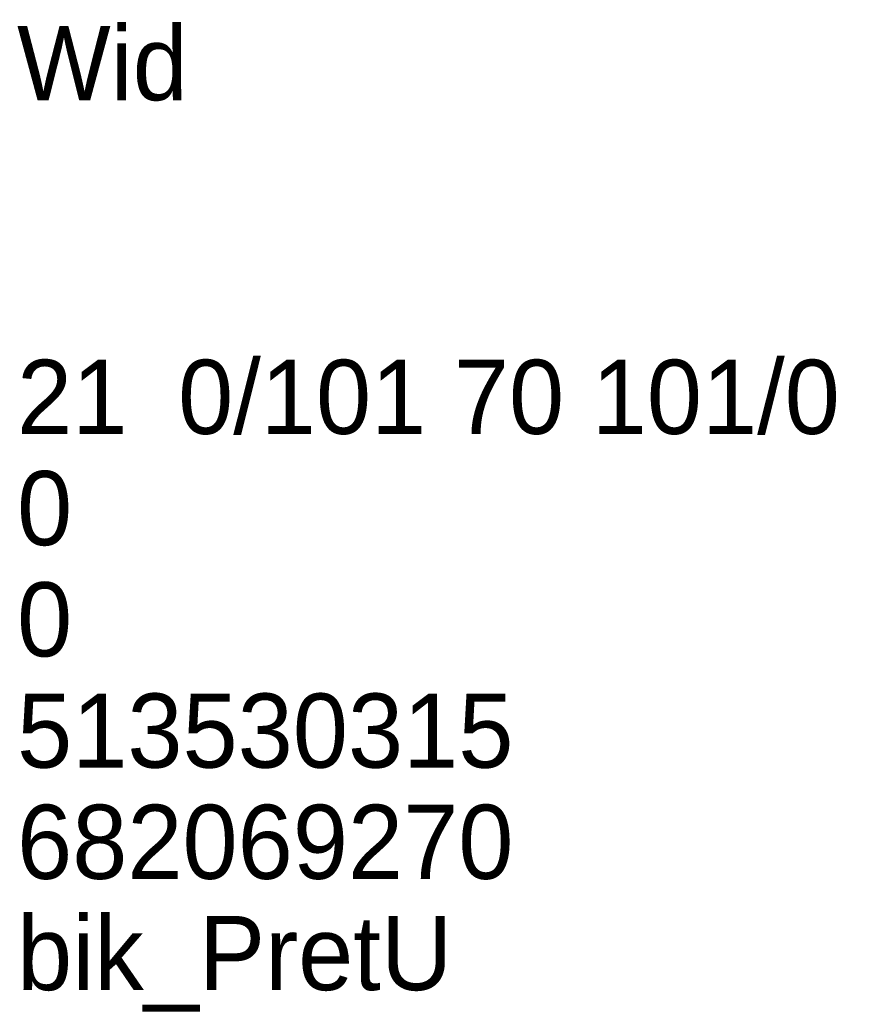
# Model space of a CAD drawing. Header units: millimetres. Extents: x 794 to 22817, y 194 to 7636.
# Tile 16 of 16: x 22605 to 22817, y 7387 to 7636. Entities that reach past the tile are written whole.
import ezdxf

# ---------------------------------------------------------------- set-up
doc = ezdxf.new("R2010")
doc.units = ezdxf.units.MM
doc.header["$LTSCALE"] = 25
doc.layers.add('BA_wis', color=2, linetype='Continuous')
doc.styles.add('BIKTS', font='bikromsw.shx', dxfattribs={"width": 0.8})

msp = doc.modelspace()

# ---------------------------------------------------------------- texts
at = {"layer": 'BA_wis', "style": 'BIKTS'}
for s, p in [('Wid', (22603.89, 7615.68)), ('0/101 70 101/0', (22644.61, 7531.31)), ('21', (22603.89, 7531.31)), ('0', (22603.89, 7503.18)), ('0', (22603.89, 7475.06)), ('513530315', (22603.89, 7446.93)), ('682069270', (22603.89, 7418.81)), ('bik_PretU', (22603.89, 7390.68))]:
    msp.add_text(s, height=18.75, dxfattribs=at).set_placement(p)

doc.saveas('drawing.dxf')
